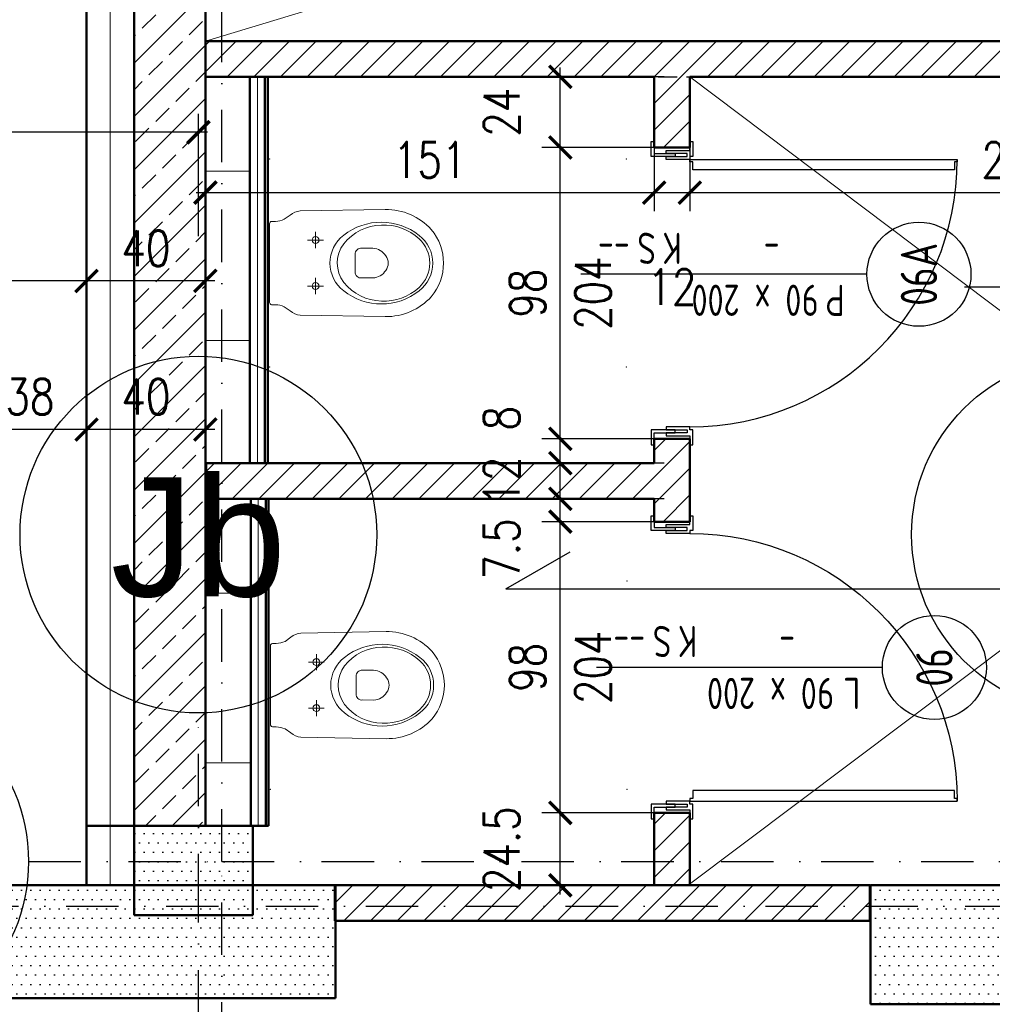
# Model space of a CAD drawing. Header units: millimetres. Extents: x 489 to 7736, y 461 to 5981.
# Tile 43 of 62: x 4515 to 4842, y 2600 to 2931. Entities that reach past the tile are written whole.
import ezdxf
from ezdxf.enums import TextEntityAlignment as Align

# ---------------------------------------------------------------- set-up
doc = ezdxf.new("R2010")
doc.units = ezdxf.units.MM
doc.linetypes.add('DOT___DASHED', pattern=[33.523888, 17.638888, -8.819444, 0.01, -7.055556])
doc.linetypes.add('HIDDEN', pattern=[9.525, 6.35, -3.175])
for name, color, linetype in [('BA_odn', 7, 'Continuous'), ('WK-Drzwi', 9, 'Continuous'), ('WK-EtykDrzwi', 11, 'Continuous'), ('WK-EtykPom', 161, 'Continuous'), ('WK-Siatka', 240, 'DOT___DASHED'), ('WK-Wymiary', 8, 'Continuous'), ('WK-Ściany', 7, 'Continuous')]:
    doc.layers.add(name, color=color, linetype=linetype)
for name, color, linetype, lineweight in [('WK-INSTALACJE WODKAN', 170, 'Continuous', 5), ('WK-izolacja termiczna II', 124, 'BATTING', 0), ('WK-widok', 8, 'Continuous', 0)]:
    doc.layers.add(name, color=color, linetype=linetype, lineweight=lineweight)
doc.layers.add('WK-Pomieszczenia', color=173, linetype='Continuous', plot=False)
doc.styles.add('Arial', font='micross.ttf', dxfattribs={"width": 0.9})
doc.styles.add('BIKWYM', font='bikromsw.shx', dxfattribs={"width": 0.8})
doc.styles.add('iso cp', font='isocpeur.ttf')
doc.styles.add('RomanS-Narrow', font='romans.shx', dxfattribs={"width": 0.8})
doc.linetypes.add('BATTING', pattern='A,0.00254,-2.54,[134,ltypeshp.shx,S=2.54,R=0,X=-2.54,Y=0],-5.08,[134,ltypeshp.shx,S=2.54,R=180,X=2.54,Y=0],-2.54', length=10.16254)
doc.dimstyles.new('AEC Dimension 1-50', dxfattribs={"dimtxt": 12, "dimasz": 0.075, "dimexe": 6.25, "dimexo": 0, "dimgap": 5, "dimtad": 1, "dimdec": 1, "dimrnd": 0.5, "dimzin": 9, "dimdsep": 46, "dimtxsty": 'RomanS-Narrow', "dimblk": 'ARCHTICK', "dimcen": 0.125, "dimdle": 3.125, "dimclrd": 8, "dimclre": 8, "dimclrt": 256, "dimadec": 1, "dimazin": 0, "dimtfac": 1, "dimtdec": 1, "dimtmove": 2, "dimatfit": 2, "dimfxl": 0, "dimtolj": 1, "dimtzin": 0, "dimarcsym": 0})
doc.dimstyles.new('BA_KR2_100', dxfattribs={"dimtxt": 25, "dimasz": 1.666667, "dimexe": 24, "dimexo": 0, "dimgap": 0, "dimtad": 0, "dimdec": 1, "dimrnd": 0.5, "dimzin": 9, "dimdsep": 46, "dimtxsty": 'BIKWYM', "dimblk": 'WYM-KR2', "dimcen": 0, "dimdle": 20, "dimclrd": 256, "dimclre": 256, "dimclrt": 7, "dimadec": 0, "dimazin": 0, "dimtfac": 0.033333, "dimtdec": 1, "dimtmove": 0, "dimatfit": 3, "dimldrblk": 'WYM-KR2', "dimfxl": 0, "dimtvp": 0.8, "dimtolj": 1, "dimarcsym": 0})
pattern_1 = [(0, (699.431, 930.084), (1.5875, 3.175), [0, -3.175])]

# ---------------------------------------------------------------- blocks, each defined once
blk = doc.blocks.new('WYM-KR2')
at = {"color": 0, "linetype": 'ByBlock'}
blk.add_line((0, 0), (-12.99, -7.5), dxfattribs=at)
blk.add_line((0, 0), (-12.99, 0))
blk = doc.blocks.new('*D910')
at = {"layer": 'BA_odn', "lineweight": -2}
blk.add_line((4680.49, 2739.56), (6371.34, 2739.56), dxfattribs=at)
at = {"layer": 'Defpoints', "color": 0}
for p in [(4678.82, 2739.56), (6373.01, 2739.56), (6373.01, 2739.56)]:
    blk.add_point(p, dxfattribs=at)
at = {"layer": 'BA_odn', "linetype": 'ByBlock', "lineweight": -2, "xscale": 1.666666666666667, "yscale": 1.666666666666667, "zscale": 1.666666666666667, "rotation": 180}
blk.add_blockref('WYM-KR2', (4678.82, 2739.56), dxfattribs=at)
at = {"layer": 'BA_odn', "linetype": 'ByBlock', "lineweight": -2, "xscale": 1.666666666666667, "yscale": 1.666666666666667, "zscale": 1.666666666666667}
blk.add_blockref('WYM-KR2', (6373.01, 2739.56), dxfattribs=at)
blk = doc.blocks.new('*D911')
at = {"layer": 'BA_odn', "lineweight": -2}
blk.add_line((4680.49, 2739.56), (6371.34, 2739.56), dxfattribs=at)
at = {"layer": 'Defpoints', "color": 0}
for p in [(4678.82, 2739.56), (6373.01, 2739.56), (6373.01, 2739.56)]:
    blk.add_point(p, dxfattribs=at)
at = {"layer": 'BA_odn', "linetype": 'ByBlock', "lineweight": -2, "xscale": 1.666666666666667, "yscale": 1.666666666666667, "zscale": 1.666666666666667, "rotation": 180}
blk.add_blockref('WYM-KR2', (4678.82, 2739.56), dxfattribs=at)
at = {"layer": 'BA_odn', "linetype": 'ByBlock', "lineweight": -2, "xscale": 1.666666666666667, "yscale": 1.666666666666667, "zscale": 1.666666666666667}
blk.add_blockref('WYM-KR2', (6373.01, 2739.56), dxfattribs=at)
blk = doc.blocks.new('_ArchTick')
at = {"color": 0, "linetype": 'ByBlock', "const_width": 15}
blk.add_lwpolyline([(-50, -50), (50, 50)], dxfattribs=at)
blk = doc.blocks.new('*D1010')
at = {"layer": 'Defpoints', "color": 0}
for p in [(4537.68, 2793.16), (4537.68, 2758.16), (4577.68, 2758.16)]:
    blk.add_point(p, dxfattribs=at)
at = {"layer": 'WK-Wymiary', "color": 8, "linetype": 'Continuous', "lineweight": -2, "ltscale": 1.3}
for p, q in [((4537.68, 2758.16), (4537.68, 2799.41)), ((4577.68, 2758.16), (4577.68, 2799.41)), ((4580.81, 2793.16), (4534.56, 2793.16))]:
    blk.add_line(p, q, dxfattribs=at)
at = {"layer": 'WK-Wymiary', "color": 8, "linetype": 'ByBlock', "lineweight": -2, "xscale": 0.075, "yscale": 0.075, "zscale": 0.075, "rotation": 180}
blk.add_blockref('_ArchTick', (4537.68, 2793.16), dxfattribs=at)
at = {"layer": 'WK-Wymiary', "color": 8, "linetype": 'ByBlock', "lineweight": -2, "xscale": 0.075, "yscale": 0.075, "zscale": 0.075}
blk.add_blockref('_ArchTick', (4577.68, 2793.16), dxfattribs=at)
at = {"layer": 'WK-Wymiary', "lineweight": -3, "insert": (4557.68, 2804.16), "char_height": 12, "attachment_point": 5, "style": 'RomanS-Narrow'}
blk.add_mtext('\\A1;\\A1;40', dxfattribs=at)
blk = doc.blocks.new('*D1011')
at = {"layer": 'Defpoints', "color": 0}
for p in [(4499.62, 2793.16), (4499.62, 2758.16), (4537.68, 2758.16)]:
    blk.add_point(p, dxfattribs=at)
at = {"layer": 'WK-Wymiary', "color": 8, "linetype": 'Continuous', "lineweight": -2, "ltscale": 1.3}
for p, q in [((4499.62, 2758.16), (4499.62, 2799.41)), ((4537.68, 2758.16), (4537.68, 2799.41)), ((4540.81, 2793.16), (4496.49, 2793.16))]:
    blk.add_line(p, q, dxfattribs=at)
at = {"layer": 'WK-Wymiary', "color": 8, "linetype": 'ByBlock', "lineweight": -2, "xscale": 0.075, "yscale": 0.075, "zscale": 0.075, "rotation": 180}
blk.add_blockref('_ArchTick', (4499.62, 2793.16), dxfattribs=at)
at = {"layer": 'WK-Wymiary', "color": 8, "linetype": 'ByBlock', "lineweight": -2, "xscale": 0.075, "yscale": 0.075, "zscale": 0.075}
blk.add_blockref('_ArchTick', (4537.68, 2793.16), dxfattribs=at)
at = {"layer": 'WK-Wymiary', "lineweight": -3, "insert": (4518.65, 2804.16), "char_height": 12, "attachment_point": 5, "style": 'RomanS-Narrow'}
blk.add_mtext('\\A1;\\A1;38', dxfattribs=at)
blk = doc.blocks.new('*D1031')
at = {"layer": 'Defpoints', "color": 0}
for p in [(4537.68, 2843.16), (4537.68, 2808.16), (4577.68, 2808.16)]:
    blk.add_point(p, dxfattribs=at)
at = {"layer": 'WK-Wymiary', "color": 8, "linetype": 'Continuous', "lineweight": -2, "ltscale": 1.3}
for p, q in [((4537.68, 2808.16), (4537.68, 2849.41)), ((4577.68, 2808.16), (4577.68, 2849.41)), ((4580.81, 2843.16), (4534.56, 2843.16))]:
    blk.add_line(p, q, dxfattribs=at)
at = {"layer": 'WK-Wymiary', "color": 8, "linetype": 'ByBlock', "lineweight": -2, "xscale": 0.075, "yscale": 0.075, "zscale": 0.075, "rotation": 180}
blk.add_blockref('_ArchTick', (4537.68, 2843.16), dxfattribs=at)
at = {"layer": 'WK-Wymiary', "color": 8, "linetype": 'ByBlock', "lineweight": -2, "xscale": 0.075, "yscale": 0.075, "zscale": 0.075}
blk.add_blockref('_ArchTick', (4577.68, 2843.16), dxfattribs=at)
at = {"layer": 'WK-Wymiary', "lineweight": -3, "insert": (4557.68, 2854.16), "char_height": 12, "attachment_point": 5, "style": 'RomanS-Narrow'}
blk.add_mtext('\\A1;\\A1;40', dxfattribs=at)
blk = doc.blocks.new('*D1032')
at = {"layer": 'Defpoints', "color": 0}
for p in [(3970.72, 2843.16), (3970.72, 2808.16), (4537.68, 2808.16)]:
    blk.add_point(p, dxfattribs=at)
at = {"layer": 'WK-Wymiary', "color": 8, "linetype": 'Continuous', "lineweight": -2, "ltscale": 1.3}
for p, q in [((3970.72, 2808.16), (3970.72, 2849.41)), ((4537.68, 2808.16), (4537.68, 2849.41)), ((4540.81, 2843.16), (3967.59, 2843.16))]:
    blk.add_line(p, q, dxfattribs=at)
at = {"layer": 'WK-Wymiary', "color": 8, "linetype": 'ByBlock', "lineweight": -2, "xscale": 0.075, "yscale": 0.075, "zscale": 0.075, "rotation": 180}
blk.add_blockref('_ArchTick', (3970.72, 2843.16), dxfattribs=at)
at = {"layer": 'WK-Wymiary', "color": 8, "linetype": 'ByBlock', "lineweight": -2, "xscale": 0.075, "yscale": 0.075, "zscale": 0.075}
blk.add_blockref('_ArchTick', (4537.68, 2843.16), dxfattribs=at)
at = {"layer": 'WK-Wymiary', "lineweight": -3, "insert": (4254.2, 2854.16), "char_height": 12, "attachment_point": 5, "style": 'RomanS-Narrow'}
blk.add_mtext('\\A1;\\A1;567', dxfattribs=at)
blk = doc.blocks.new('*D1044')
at = {"layer": 'Defpoints', "color": 0}
for p in [(4270.87, 2893.16), (4270.87, 2858.16), (4575.32, 2858.16)]:
    blk.add_point(p, dxfattribs=at)
at = {"layer": 'WK-Wymiary', "color": 8, "linetype": 'Continuous', "lineweight": -2, "ltscale": 1.3}
for p, q in [((4270.87, 2858.16), (4270.87, 2899.41)), ((4575.32, 2858.16), (4575.32, 2899.41)), ((4578.44, 2893.16), (4267.75, 2893.16))]:
    blk.add_line(p, q, dxfattribs=at)
at = {"layer": 'WK-Wymiary', "color": 8, "linetype": 'ByBlock', "lineweight": -2, "xscale": 0.075, "yscale": 0.075, "zscale": 0.075, "rotation": 180}
blk.add_blockref('_ArchTick', (4270.87, 2893.16), dxfattribs=at)
at = {"layer": 'WK-Wymiary', "color": 8, "linetype": 'ByBlock', "lineweight": -2, "xscale": 0.075, "yscale": 0.075, "zscale": 0.075}
blk.add_blockref('_ArchTick', (4575.32, 2893.16), dxfattribs=at)
at = {"layer": 'WK-Wymiary', "lineweight": -3, "insert": (4423.1, 2904.16), "char_height": 12, "attachment_point": 5, "style": 'RomanS-Narrow'}
blk.add_mtext('\\A1;\\A1;304.5', dxfattribs=at)
blk = doc.blocks.new('BubbleDef')
at = {"color": 0, "linetype": 'Continuous'}
blk.add_circle((0, 0), 1.5, dxfattribs=at)
at = {"color": 0, "linetype": 'Continuous', "style": 'Arial'}
blk.add_attdef('LABEL', text='', height=1, dxfattribs=at).set_placement((0, 0), align=Align.MIDDLE)
blk = doc.blocks.new('J20A')
at = {"color": 8}
for p, q in [((-7.74, -12.8), (-7.74, -18.11)), ((7.74, -12.8), (7.74, -18.11)), ((-10.47, -15.46), (-5.02, -15.46)), ((10.47, -15.46), (5.02, -15.46))]:
    blk.add_line(p, q, dxfattribs=at)
for points in [[(0, 0), (-13.22, 0, 0.361499), (-14.04, -0.68), (-14.04, -1.97, -0.113832), (-14.72, -4.92), (-16.09, -6.9, 0.160391), (-17.54, -10.27, -9.743295)], [(0, 0), (13.22, 0, -0.361499), (14.04, -0.68), (14.04, -1.97, 0.113832), (14.72, -4.92), (16.09, -6.9, -0.160391), (17.54, -10.27, 9.743295)], [(-17.54, -10.27), (-18.01, -38.9, 0.215306), (-11.31, -54.4, 0.363764), (11.31, -54.4, 0.215307), (18.01, -38.9), (17.54, -10.27)]]:
    blk.add_lwpolyline(points, format="xyb")
for points in [[(-9.35, -24.93, -0.495421), (9.35, -24.93, -0.34834), (9.32, -50.32, -0.494226), (-9.35, -50.28, -0.347612)], [(-12.76, -37.61, -0.225934), (-6.49, -24.94, -0.33442), (6.49, -24.93, -0.225682), (12.76, -37.61, -0.205421), (8.17, -50.28, -0.442489), (-8.17, -50.28, -0.205423)], [(-2.92, -28.82), (2.93, -28.82, -0.480655), (5, -30.99), (5, -34.72, -0.244457), (2.45, -39.1, -0.328114), (-2.46, -39.1, -0.243111), (-5, -34.75), (-4.99, -30.99, -0.480295), (-2.92, -28.82)]]:
    blk.add_lwpolyline(points, format="xyb", close=True)
for centre in [(-7.74, -15.46), (7.74, -15.46)]:
    blk.add_circle(centre, 1.15, dxfattribs=at)
for p in [(-35, 0), (35, 0), (-35, -120), (35, -120)]:
    blk.add_point(p)
blk = doc.blocks.new('J10b')
blk.add_lwpolyline([(-28.5, 0), (-28.5, -15), (28.5, -15), (28.5, 0)], close=True)
blk = doc.blocks.new('L1')
blk.add_lwpolyline([(93, 0), (93, -1), (92, -1), (92, -4), (1, -4), (1, -1), (0, -1), (0, 0)], close=True)
blk = doc.blocks.new('RL1')
at = {"flags": 128}
blk.add_lwpolyline([(2, -8), (1, -8), (1, 0), (-2, 0), (-2, 1), (3, 1), (3, 0), (4, 0), (4, -8), (3, -8), (3, -0.9), (2, -0.9)], close=True, dxfattribs=at)
blk = doc.blocks.new('RL2')
at = {"flags": 128}
blk.add_lwpolyline([(3, 7.1), (3, -1), (-2, -1), (-2, 0), (2, 0), (2, 7.1)], close=True, dxfattribs=at)
blk = doc.blocks.new('WK_Pow_tag_01_50')
at = {"color": 0, "linetype": 'ByBlock'}
blk.add_line((-2.789, 0), (2.789, 0), dxfattribs=at)
at = {"color": 0, "linetype": 'ByBlock', "style": 'Arial'}
for tag, height, p in [('POWIERZCHNIE:NUMERAUTO', 0.625, (0.071, 0.482)), ('POWIERZCHNIE:NAZWA', 0.45, (0, -0.455)), ('POWIERZCHNIE_WYKOŃCZENIE:POSADZKA', 0.45, (0, -1.091)), ('POWIERZCHNIE_STYL:POWOBLICZ', 0.45, (0, -1.728))]:
    blk.add_attdef(tag, text='', height=height, dxfattribs=at).set_placement(p, align=Align.MIDDLE)
blk = doc.blocks.new('WK_Door_Tag_02_50L')
at = {"color": 0, "linetype": 'ByBlock', "lineweight": -2}
blk.add_line((0, 0), (0, 2.75), dxfattribs=at)
blk.add_circle((0, -0.5), 0.5, dxfattribs=at)
at = {"color": 0, "linetype": 'ByBlock', "lineweight": -2, "style": 'RomanS-Narrow', "width": 0.75}
for tag, p in [('DRZWI_OBIEKTY:WYPOSAZENIESAMOZAMYKACZ', (0.1, 2.0307)), ('DRZWI_OBIEKTY:WYPOSAZENIEKRATKAWENT', (0.1, 1.7807)), ('DRZWI_OBIEKTY:KONTROLADOSTĘPU', (0.1, 2.2804)), ('DRZWI_STYL:KLASAPPOŻ', (0.1, 0.8394))]:
    blk.add_attdef(tag, text='', height=0.3, rotation=90, dxfattribs=at).set_placement(p, align=Align.TOP_LEFT)
for tag, p in [('DRZWI_STYL:KIERUNEKOTWIERANIAZNAK', (-0.1, 0.2144)), ('DRZWI_STYL:ROZMIAR', (-0.1, 0.4644))]:
    blk.add_attdef(tag, p, '', height=0.3, rotation=90, dxfattribs=at)
at = {"color": 0, "linetype": 'ByBlock', "lineweight": -2, "style": 'RomanS-Narrow', "width": 0.75, "flags": 4}
blk.add_attdef('DRZWI_OBIEKTY:SYMBOL', text='', height=0.35, rotation=360, dxfattribs=at).set_placement((0, -0.5), align=Align.MIDDLE_CENTER)
blk = doc.blocks.new('*D1247')
at = {"layer": 'Defpoints', "color": 0}
for p in [(4577.68, 2907.86), (4728.68, 2907.86), (4728.68, 2872.86)]:
    blk.add_point(p, dxfattribs=at)
at = {"layer": 'WK-Wymiary', "color": 8, "linetype": 'Continuous', "lineweight": -2, "ltscale": 1.3}
for p, q in [((4577.68, 2907.86), (4577.68, 2866.61)), ((4728.68, 2907.86), (4728.68, 2866.61)), ((4574.56, 2872.86), (4731.81, 2872.86))]:
    blk.add_line(p, q, dxfattribs=at)
at = {"layer": 'WK-Wymiary', "color": 8, "linetype": 'ByBlock', "lineweight": -2, "xscale": 0.075, "yscale": 0.075, "zscale": 0.075, "rotation": 180}
blk.add_blockref('_ArchTick', (4577.68, 2872.86), dxfattribs=at)
at = {"layer": 'WK-Wymiary', "color": 8, "linetype": 'ByBlock', "lineweight": -2, "xscale": 0.075, "yscale": 0.075, "zscale": 0.075}
blk.add_blockref('_ArchTick', (4728.68, 2872.86), dxfattribs=at)
at = {"layer": 'WK-Wymiary', "lineweight": -3, "insert": (4653.18, 2883.86), "char_height": 12, "attachment_point": 5, "style": 'RomanS-Narrow'}
blk.add_mtext('\\A1;\\A1;151', dxfattribs=at)
blk = doc.blocks.new('*D1248')
at = {"layer": 'Defpoints', "color": 0}
for p in [(4728.68, 2907.86), (4740.68, 2907.86), (4740.68, 2872.86)]:
    blk.add_point(p, dxfattribs=at)
at = {"layer": 'WK-Wymiary', "color": 8, "linetype": 'Continuous', "lineweight": -2, "ltscale": 1.3}
for p, q in [((4728.68, 2907.86), (4728.68, 2866.61)), ((4740.68, 2907.86), (4740.68, 2866.61)), ((4725.56, 2872.86), (4743.81, 2872.86))]:
    blk.add_line(p, q, dxfattribs=at)
at = {"layer": 'WK-Wymiary', "color": 8, "linetype": 'ByBlock', "lineweight": -2, "xscale": 0.075, "yscale": 0.075, "zscale": 0.075, "rotation": 180}
blk.add_blockref('_ArchTick', (4728.68, 2872.86), dxfattribs=at)
at = {"layer": 'WK-Wymiary', "color": 8, "linetype": 'ByBlock', "lineweight": -2, "xscale": 0.075, "yscale": 0.075, "zscale": 0.075}
blk.add_blockref('_ArchTick', (4740.68, 2872.86), dxfattribs=at)
at = {"layer": 'WK-Wymiary', "lineweight": -3, "insert": (4734.68, 2841.11), "char_height": 12, "attachment_point": 5, "style": 'RomanS-Narrow'}
blk.add_mtext('\\A1;\\A1;12', dxfattribs=at)
blk = doc.blocks.new('*D1249')
at = {"layer": 'Defpoints', "color": 0}
for p in [(4740.68, 2907.86), (4973.99, 2907.86), (4973.99, 2872.86)]:
    blk.add_point(p, dxfattribs=at)
at = {"layer": 'WK-Wymiary', "color": 8, "linetype": 'Continuous', "lineweight": -2, "ltscale": 1.3}
for p, q in [((4740.68, 2907.86), (4740.68, 2866.61)), ((4973.99, 2907.86), (4973.99, 2866.61)), ((4737.56, 2872.86), (4977.12, 2872.86))]:
    blk.add_line(p, q, dxfattribs=at)
at = {"layer": 'WK-Wymiary', "color": 8, "linetype": 'ByBlock', "lineweight": -2, "xscale": 0.075, "yscale": 0.075, "zscale": 0.075, "rotation": 180}
blk.add_blockref('_ArchTick', (4740.68, 2872.86), dxfattribs=at)
at = {"layer": 'WK-Wymiary', "color": 8, "linetype": 'ByBlock', "lineweight": -2, "xscale": 0.075, "yscale": 0.075, "zscale": 0.075}
blk.add_blockref('_ArchTick', (4973.99, 2872.86), dxfattribs=at)
at = {"layer": 'WK-Wymiary', "lineweight": -3, "insert": (4857.34, 2883.86), "char_height": 12, "attachment_point": 5, "style": 'RomanS-Narrow'}
blk.add_mtext('\\A1;\\A1;233.5', dxfattribs=at)
blk = doc.blocks.new('*D1252')
at = {"layer": 'Defpoints', "color": 0}
for p in [(4697.11, 2664.16), (4732.11, 2664.16), (4732.11, 2639.81)]:
    blk.add_point(p, dxfattribs=at)
at = {"layer": 'WK-Wymiary', "color": 8, "linetype": 'Continuous', "lineweight": -2, "ltscale": 1.3}
for p, q in [((4697.11, 2636.69), (4697.11, 2667.28)), ((4732.11, 2664.16), (4690.86, 2664.16)), ((4732.11, 2639.81), (4690.86, 2639.81))]:
    blk.add_line(p, q, dxfattribs=at)
at = {"layer": 'WK-Wymiary', "color": 8, "linetype": 'ByBlock', "lineweight": -2, "xscale": 0.075, "yscale": 0.075, "zscale": 0.075}
for p, rotation in [((4697.11, 2664.16), 90), ((4697.11, 2639.81), 270)]:
    blk.add_blockref('_ArchTick', p, dxfattribs=dict(at, rotation=rotation))
at = {"layer": 'WK-Wymiary', "lineweight": -3, "insert": (4677.36, 2651.98), "char_height": 12, "attachment_point": 5, "rotation": 90, "style": 'RomanS-Narrow'}
blk.add_mtext('\\A1;\\A1;24.5', dxfattribs=at)
blk = doc.blocks.new('*D1253')
at = {"layer": 'Defpoints', "color": 0}
for p in [(4697.11, 2762.16), (4732.11, 2762.16), (4732.11, 2664.16)]:
    blk.add_point(p, dxfattribs=at)
at = {"layer": 'WK-Wymiary', "color": 8, "linetype": 'Continuous', "lineweight": -2, "ltscale": 1.3}
for p, q in [((4697.11, 2661.03), (4697.11, 2765.28)), ((4732.11, 2762.16), (4690.86, 2762.16)), ((4732.11, 2664.16), (4690.86, 2664.16))]:
    blk.add_line(p, q, dxfattribs=at)
at = {"layer": 'WK-Wymiary', "color": 8, "linetype": 'ByBlock', "lineweight": -2, "xscale": 0.075, "yscale": 0.075, "zscale": 0.075}
for p, rotation in [((4697.11, 2762.16), 90), ((4697.11, 2664.16), 270)]:
    blk.add_blockref('_ArchTick', p, dxfattribs=dict(at, rotation=rotation))
at = {"layer": 'WK-Wymiary', "lineweight": -3, "insert": (4686.11, 2713.16), "char_height": 12, "attachment_point": 5, "rotation": 90, "style": 'RomanS-Narrow'}
blk.add_mtext('\\A1;\\A1;98', dxfattribs=at)
blk = doc.blocks.new('*D1254')
at = {"layer": 'Defpoints', "color": 0}
for p in [(4697.11, 2769.81), (4732.11, 2769.81), (4732.11, 2762.16)]:
    blk.add_point(p, dxfattribs=at)
at = {"layer": 'WK-Wymiary', "color": 8, "linetype": 'Continuous', "lineweight": -2, "ltscale": 1.3}
for p, q in [((4697.11, 2759.03), (4697.11, 2772.94)), ((4732.11, 2769.81), (4690.86, 2769.81)), ((4697.11, 2769.81), (4697.11, 2769.89)), ((4732.11, 2762.16), (4690.86, 2762.16)), ((4697.11, 2762.16), (4697.11, 2762.08))]:
    blk.add_line(p, q, dxfattribs=at)
at = {"layer": 'WK-Wymiary', "color": 8, "linetype": 'ByBlock', "lineweight": -2, "xscale": 0.075, "yscale": 0.075, "zscale": 0.075}
for p, rotation in [((4697.11, 2769.81), 270), ((4697.11, 2762.16), 90)]:
    blk.add_blockref('_ArchTick', p, dxfattribs=dict(at, rotation=rotation))
at = {"layer": 'WK-Wymiary', "lineweight": -3, "insert": (4677.36, 2752.97), "char_height": 12, "attachment_point": 5, "rotation": 90, "style": 'RomanS-Narrow'}
blk.add_mtext('\\A1;\\A1;7.5', dxfattribs=at)
blk = doc.blocks.new('*D1255')
at = {"layer": 'Defpoints', "color": 0}
for p in [(4697.11, 2781.81), (4732.11, 2781.81), (4732.11, 2769.81)]:
    blk.add_point(p, dxfattribs=at)
at = {"layer": 'WK-Wymiary', "color": 8, "linetype": 'Continuous', "lineweight": -2, "ltscale": 1.3}
for p, q in [((4697.11, 2766.69), (4697.11, 2784.94)), ((4732.11, 2781.81), (4690.86, 2781.81)), ((4732.11, 2769.81), (4690.86, 2769.81))]:
    blk.add_line(p, q, dxfattribs=at)
at = {"layer": 'WK-Wymiary', "color": 8, "linetype": 'ByBlock', "lineweight": -2, "xscale": 0.075, "yscale": 0.075, "zscale": 0.075}
for p, rotation in [((4697.11, 2781.81), 90), ((4697.11, 2769.81), 270)]:
    blk.add_blockref('_ArchTick', p, dxfattribs=dict(at, rotation=rotation))
at = {"layer": 'WK-Wymiary', "lineweight": -3, "insert": (4677.36, 2775.81), "char_height": 12, "attachment_point": 5, "rotation": 90, "style": 'RomanS-Narrow'}
blk.add_mtext('\\A1;\\A1;12', dxfattribs=at)
blk = doc.blocks.new('*D1256')
at = {"layer": 'Defpoints', "color": 0}
for p in [(4697.11, 2790.05), (4732.11, 2790.05), (4732.11, 2781.81)]:
    blk.add_point(p, dxfattribs=at)
at = {"layer": 'WK-Wymiary', "color": 8, "linetype": 'Continuous', "lineweight": -2, "ltscale": 1.3}
for p, q in [((4697.11, 2778.69), (4697.11, 2793.17)), ((4732.11, 2790.05), (4690.86, 2790.05)), ((4697.11, 2790.05), (4697.11, 2790.12)), ((4732.11, 2781.81), (4690.86, 2781.81)), ((4697.11, 2781.81), (4697.11, 2781.74))]:
    blk.add_line(p, q, dxfattribs=at)
at = {"layer": 'WK-Wymiary', "color": 8, "linetype": 'ByBlock', "lineweight": -2, "xscale": 0.075, "yscale": 0.075, "zscale": 0.075}
for p, rotation in [((4697.11, 2790.05), 270), ((4697.11, 2781.81), 90)]:
    blk.add_blockref('_ArchTick', p, dxfattribs=dict(at, rotation=rotation))
at = {"layer": 'WK-Wymiary', "lineweight": -3, "insert": (4677.36, 2797), "char_height": 12, "attachment_point": 5, "rotation": 90, "style": 'RomanS-Narrow'}
blk.add_mtext('\\A1;\\A1;8', dxfattribs=at)
blk = doc.blocks.new('*D1257')
at = {"layer": 'Defpoints', "color": 0}
for p in [(4697.11, 2888.05), (4732.11, 2888.05), (4732.11, 2790.05)]:
    blk.add_point(p, dxfattribs=at)
at = {"layer": 'WK-Wymiary', "color": 8, "linetype": 'Continuous', "lineweight": -2, "ltscale": 1.3}
for p, q in [((4697.11, 2786.92), (4697.11, 2891.17)), ((4732.11, 2888.05), (4690.86, 2888.05)), ((4732.11, 2790.05), (4690.86, 2790.05))]:
    blk.add_line(p, q, dxfattribs=at)
at = {"layer": 'WK-Wymiary', "color": 8, "linetype": 'ByBlock', "lineweight": -2, "xscale": 0.075, "yscale": 0.075, "zscale": 0.075}
for p, rotation in [((4697.11, 2888.05), 90), ((4697.11, 2790.05), 270)]:
    blk.add_blockref('_ArchTick', p, dxfattribs=dict(at, rotation=rotation))
at = {"layer": 'WK-Wymiary', "lineweight": -3, "insert": (4686.11, 2839.05), "char_height": 12, "attachment_point": 5, "rotation": 90, "style": 'RomanS-Narrow'}
blk.add_mtext('\\A1;\\A1;98', dxfattribs=at)
blk = doc.blocks.new('*D1258')
at = {"layer": 'Defpoints', "color": 0}
for p in [(4697.11, 2911.81), (4732.11, 2911.81), (4732.11, 2888.05)]:
    blk.add_point(p, dxfattribs=at)
at = {"layer": 'WK-Wymiary', "color": 8, "linetype": 'Continuous', "lineweight": -2, "ltscale": 1.3}
for p, q in [((4697.11, 2884.92), (4697.11, 2914.94)), ((4732.11, 2911.81), (4690.86, 2911.81)), ((4732.11, 2888.05), (4690.86, 2888.05))]:
    blk.add_line(p, q, dxfattribs=at)
at = {"layer": 'WK-Wymiary', "color": 8, "linetype": 'ByBlock', "lineweight": -2, "xscale": 0.075, "yscale": 0.075, "zscale": 0.075}
for p, rotation in [((4697.11, 2911.81), 90), ((4697.11, 2888.05), 270)]:
    blk.add_blockref('_ArchTick', p, dxfattribs=dict(at, rotation=rotation))
at = {"layer": 'WK-Wymiary', "lineweight": -3, "insert": (4677.36, 2899.93), "char_height": 12, "attachment_point": 5, "rotation": 90, "style": 'RomanS-Narrow'}
blk.add_mtext('\\A1;\\A1;24', dxfattribs=at)

msp = doc.modelspace()

# ---------------------------------------------------------------- hatches: boundary and pattern name
at = {"layer": 'WK-Ściany', "linetype": 'Continuous', "lineweight": 0}
h = msp.add_hatch(dxfattribs=at)
h.set_pattern_fill('ANSI33', color=5, scale=2, style=0)
h.set_pattern_definition([(45, (699.431, 930.084), (-8.980256, 8.980256), []), (45, (708.411, 930.084), (-8.980256, 8.980256), [6.35, -3.175])])
h.paths.add_polyline_path([(4553.68, 2659.85), (4577.68, 2659.85), (4577.68, 3216.31), (4553.68, 3216.31)], flags=0)
h = msp.add_hatch(dxfattribs=at)
h.set_pattern_fill('ANSI31', color=1, scale=2, style=0)
h.set_pattern_definition([(45, (699.431, 930.084), (-4.490128, 4.490128), [])])
h.paths.add_polyline_path([(5071.99, 2923.81), (5071.99, 2911.81), (5101.68, 2911.81), (5101.68, 2923.81)], flags=0)
h.paths.add_polyline_path([(4973.99, 2911.81), (4973.99, 2923.81), (4728.68, 2923.81), (4732.68, 2914.81), (4740.68, 2911.81)], flags=0)
h.paths.add_polyline_path([(4728.68, 2911.81), (4732.68, 2914.81), (4728.68, 2923.81), (4577.68, 2923.81), (4577.68, 2911.81)], flags=0)
h = msp.add_hatch(dxfattribs=at)
h.set_pattern_fill('ANSI31', color=1, scale=2, style=0)
h.set_pattern_definition([(45, (699.431, 930.084), (-4.490128, 4.490128), [])])
h.paths.add_polyline_path([(4728.68, 2639.81), (4740.68, 2639.81), (4740.68, 2664.16), (4728.68, 2664.16)], flags=0)
h.paths.add_polyline_path([(4728.68, 2762.16), (4740.68, 2762.16), (4740.68, 2775.81), (4731.68, 2775.81), (4728.68, 2769.81)], flags=0)
h.paths.add_polyline_path([(4728.68, 2781.81), (4731.68, 2775.81), (4740.68, 2775.81), (4740.68, 2790.05), (4728.68, 2790.05)], flags=0)
h.paths.add_polyline_path([(4728.68, 2888.05), (4740.68, 2888.05), (4740.68, 2911.81), (4732.68, 2914.81), (4728.68, 2911.81)], flags=0)
h = msp.add_hatch(dxfattribs=at)
h.set_pattern_fill('ANSI31', color=1, scale=2, style=0)
h.set_pattern_definition([(45, (699.431, 930.084), (-4.490128, 4.490128), [])])
h.paths.add_polyline_path([(4577.97, 2781.81), (4577.97, 2769.81), (4728.68, 2769.81), (4731.68, 2775.81), (4728.68, 2781.81)], flags=0)
at = {"layer": 'WK-Ściany', "linetype": 'Continuous', "lineweight": -3}
h = msp.add_hatch(dxfattribs=at)
h.set_pattern_fill('DOTS', color=253, scale=2, style=0)
h.set_pattern_definition(pattern_1)
h.paths.add_polyline_path([(4553.68, 2659.81), (4553.68, 2629.81), (4592.97, 2629.81), (4592.97, 2659.81)], flags=0)
h.paths.add_polyline_path([(4592.97, 2629.81), (4593.68, 2629.81), (4593.68, 2659.81), (4592.97, 2659.81)], flags=0)
h = msp.add_hatch(dxfattribs=at)
h.set_pattern_fill('DOTS', color=253, scale=2, style=0)
h.set_pattern_definition(pattern_1)
h.paths.add_polyline_path([(4499.62, 2639.81), (4499.62, 2601.81), (4621.44, 2601.81), (4621.44, 2639.81)], flags=0)
at = {"layer": 'WK-Ściany', "linetype": 'Continuous', "lineweight": 0}
h = msp.add_hatch(dxfattribs=at)
h.set_pattern_fill('ANSI31', color=1, scale=2, style=0)
h.set_pattern_definition([(45, (699.431, 930.084), (-4.490128, 4.490128), [])])
h.paths.add_polyline_path([(4621.29, 2639.81), (4621.29, 2627.81), (4801.29, 2627.81), (4801.29, 2639.81)], flags=0)
at = {"layer": 'WK-Ściany', "linetype": 'Continuous', "lineweight": -3}
h = msp.add_hatch(dxfattribs=at)
h.set_pattern_fill('DOTS', color=253, scale=2, style=0)
h.set_pattern_definition(pattern_1)
h.paths.add_polyline_path([(4801.44, 2639.81), (4801.44, 2599.81), (4923.26, 2599.81), (4923.26, 2639.81)], flags=0)

# ---------------------------------------------------------------- linework, layer by layer
at = {"layer": 'WK-Drzwi', "color": 8, "linetype": 'Continuous', "lineweight": -3}
msp.add_arc((4740.68, 2884.05), 90, 270, 0, dxfattribs=at)
at = {"layer": 'WK-Drzwi', "color": 8, "linetype": 'Continuous', "lineweight": -3, "extrusion": (0, 0, -1)}
msp.add_arc((-4740.68, 2668.16), 90, 90, 180, dxfattribs=at)
at = {"layer": 'WK-izolacja termiczna II', "linetype": 'BATTING', "ltscale": 0.7}
msp.add_lwpolyline([(4545.68, 2639.81), (4545.68, 2661.81)], dxfattribs=at)
at = {"layer": 'WK-Pomieszczenia', "color": 173, "linetype": 'HIDDEN', "lineweight": -3}
for p, q in [((4577.68, 2923.81), (4577.68, 3218.31)), ((4973.99, 2923.81), (4577.68, 2923.81)), ((4577.68, 2659.81), (4577.68, 2911.81)), ((4577.68, 2911.81), (4973.99, 2911.81)), ((4740.68, 2664.16), (4728.68, 2664.16)), ((4728.68, 2664.16), (4728.68, 2639.81)), ((4740.68, 2639.81), (4740.68, 2664.16)), ((4593.68, 2659.81), (4577.68, 2659.81)), ((4593.68, 2639.81), (4593.68, 2659.81)), ((4728.68, 2639.81), (4593.68, 2639.81)), ((4858.68, 2639.81), (4740.68, 2639.81))]:
    msp.add_line(p, q, dxfattribs=at)
at = {"layer": 'WK-Siatka', "color": 240, "linetype": 'DOT___DASHED', "lineweight": -3}
for p, q in [((4583.18, 2647.81), (4583.18, 4267.81)), ((4575.32, 2632.81), (4575.32, 2697.81)), ((4518.18, 2647.81), (4583.18, 2647.81)), ((4583.18, 2647.81), (5718.18, 2647.81)), ((4583.18, 2582.81), (4583.18, 2647.81)), ((1875.32, 2632.81), (5768.18, 2632.81)), ((4575.32, 946.58), (4575.32, 2632.81))]:
    msp.add_line(p, q, dxfattribs=at)
at = {"layer": 'WK-widok', "ltscale": 1.3}
for p, q in [((5101.68, 2911.81), (4740.18, 2639.81)), ((5101.68, 2639.82), (4740.68, 2911.81)), ((4553.68, 2659.81), (4553.68, 2639.81))]:
    msp.add_line(p, q, dxfattribs=at)
msp.add_lwpolyline([(5101.68, 3082.31), (4577.68, 2923.81)], dxfattribs=at)
at = {"layer": 'WK-Ściany', "color": 7, "linetype": 'Continuous', "lineweight": 50}
for p, q in [((4537.68, 3216.31), (4537.68, 2659.85)), ((4553.68, 2659.85), (4553.68, 3216.31)), ((4553.68, 3216.31), (4553.68, 2659.85)), ((4577.68, 2659.85), (4577.68, 3216.31)), ((4577.68, 2923.81), (4973.99, 2923.81)), ((4577.68, 2923.81), (4577.68, 2911.81)), ((4577.68, 2911.81), (4728.68, 2911.81)), ((4592.68, 2911.8), (4598.68, 2911.8)), ((4592.68, 2911.8), (4592.68, 2781.82)), ((4597.68, 2911.8), (4597.68, 2781.82)), ((4598.68, 2781.82), (4598.68, 2911.8)), ((4728.68, 2911.81), (4728.68, 2888.05)), ((4740.68, 2911.81), (4973.99, 2911.81)), ((4740.68, 2888.05), (4740.68, 2911.81)), ((4728.68, 2888.05), (4740.68, 2888.05)), ((4740.68, 2790.05), (4728.68, 2790.05)), ((4728.68, 2790.05), (4728.68, 2781.81)), ((4740.68, 2762.16), (4740.68, 2790.05)), ((4577.97, 2781.81), (4577.97, 2769.81)), ((4728.68, 2781.81), (4577.97, 2781.81)), ((4592.68, 2781.82), (4598.68, 2781.82)), ((4577.97, 2769.81), (4728.68, 2769.81)), ((4592.97, 2769.8), (4598.97, 2769.8)), ((4592.97, 2769.8), (4592.97, 2659.81)), ((4597.97, 2769.8), (4597.97, 2659.81)), ((4598.97, 2659.81), (4598.97, 2769.8)), ((4728.68, 2769.81), (4728.68, 2762.16)), ((4728.68, 2762.16), (4740.68, 2762.16)), ((4740.68, 2664.16), (4728.68, 2664.16)), ((4728.68, 2664.16), (4728.68, 2639.81)), ((4740.68, 2639.81), (4740.68, 2664.16)), ((4537.68, 2659.85), (4577.68, 2659.85)), ((4553.68, 2659.81), (4593.68, 2659.81)), ((4553.68, 2659.81), (4553.68, 2629.81)), ((4592.97, 2659.81), (4598.97, 2659.81)), ((4593.68, 2629.81), (4593.68, 2659.81)), ((4621.44, 2639.81), (4499.62, 2639.81)), ((4621.29, 2639.81), (4621.29, 2627.81)), ((4801.29, 2639.81), (4621.29, 2639.81)), ((4621.44, 2601.81), (4621.44, 2639.81)), ((4728.68, 2639.81), (4740.68, 2639.81)), ((4801.29, 2627.81), (4801.29, 2639.81)), ((4801.44, 2639.81), (4801.44, 2599.81)), ((4923.26, 2639.81), (4801.44, 2639.81)), ((4553.68, 2629.81), (4593.68, 2629.81)), ((4621.29, 2627.81), (4801.29, 2627.81)), ((4499.62, 2601.81), (4621.44, 2601.81)), ((4801.44, 2599.81), (4923.26, 2599.81))]:
    msp.add_line(p, q, dxfattribs=at)
at = {"layer": 'WK-Ściany', "color": 124, "linetype": 'BATTING', "lineweight": 0, "ltscale": 0.7}
msp.add_line((4545.68, 2659.85), (4545.68, 3216.31), dxfattribs=at)
at = {"layer": 'WK-Ściany', "color": 124, "linetype": 'BATTING', "lineweight": 0, "ltscale": 0.2}
for p, q in [((4595.18, 2781.82), (4595.18, 2911.8)), ((4595.47, 2659.81), (4595.47, 2769.8))]:
    msp.add_line(p, q, dxfattribs=at)
at = {"layer": 'WK-Ściany', "color": 7, "linetype": 'Continuous', "lineweight": 50}
for points in [[(4553.68, 2639.81), (2559.16, 2639.81), (2559.16, 2718.31), (2408.82, 2718.31)], [(4537.68, 2639.81), (4537.68, 2661.81)]]:
    msp.add_lwpolyline(points, dxfattribs=at)

# ---------------------------------------------------------------- block references
at = {"layer": 'WK-Drzwi', "color": 9, "linetype": 'Continuous', "lineweight": -3, "rotation": 270}
for name, p in [('RL2', (4728.68, 2888.05)), ('RL1', (4740.68, 2888.05)), ('RL2', (4728.68, 2762.16)), ('RL1', (4740.68, 2762.16))]:
    msp.add_blockref(name, p, dxfattribs=at)
at = {"layer": 'WK-Drzwi', "color": 9, "linetype": 'Continuous', "lineweight": -3, "xscale": 0.9677419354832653, "yscale": 0.875, "rotation": 359.9999991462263}
msp.add_blockref('L1', (4740.68, 2884.05), dxfattribs=at)
at = {"layer": 'WK-Drzwi', "color": 9, "linetype": 'Continuous', "lineweight": -3, "extrusion": (0, 0, -1), "zscale": -1, "rotation": 90}
for name, p in [('RL2', (-4728.68, 2790.05)), ('RL1', (-4740.68, 2790.05)), ('RL2', (-4728.68, 2664.16)), ('RL1', (-4740.68, 2664.16))]:
    msp.add_blockref(name, p, dxfattribs=at)
at = {"layer": 'WK-Drzwi', "color": 9, "linetype": 'Continuous', "lineweight": -3, "extrusion": (0, 0, -1), "xscale": 0.9677419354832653, "yscale": 0.875, "zscale": -1, "rotation": 179.9999991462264}
msp.add_blockref('L1', (-4740.68, 2668.16), dxfattribs=at)
at = {"layer": 'WK-EtykDrzwi', "color": 11, "linetype": 'Continuous', "lineweight": -3, "ltscale": 1.3}
ref = msp.add_blockref('WK_Door_Tag_02_50L', (4800.29, 2845.39), dxfattribs=dict(at, xscale=35, yscale=35, zscale=35, rotation=90))
ref.add_attrib('DRZWI_OBIEKTY:KONTROLADOSTĘPU', '--', dxfattribs={"layer": '0', "color": 0, "linetype": 'ByBlock', "lineweight": -2, "height": 10.5, "rotation": 180, "style": 'iso cp', "width": 0.75}).set_placement((4720.47, 2848.89), align=Align.TOP_LEFT)
ref.add_attrib('DRZWI_STYL:KIERUNEKOTWIERANIAZNAK', 'P', (4792.78, 2841.89), dxfattribs={"layer": '0', "color": 0, "linetype": 'ByBlock', "lineweight": -2, "height": 10.5, "rotation": 180, "style": 'iso cp', "width": 0.75})
ref.add_attrib('DRZWI_STYL:KLASAPPOŻ', '-', dxfattribs={"layer": '0', "color": 0, "linetype": 'ByBlock', "lineweight": -2, "height": 10.5, "rotation": 180, "style": 'iso cp', "width": 0.75}).set_placement((4770.9, 2848.89), align=Align.TOP_LEFT)
ref.add_attrib('DRZWI_STYL:ROZMIAR', '90 x 200', (4784.03, 2841.89), dxfattribs={"layer": '0', "color": 0, "linetype": 'ByBlock', "lineweight": -2, "height": 10.5, "rotation": 180, "style": 'iso cp', "width": 0.75})
ref.add_attrib('DRZWI_OBIEKTY:WYPOSAZENIESAMOZAMYKACZ', 'S', dxfattribs={"layer": '0', "color": 0, "linetype": 'ByBlock', "lineweight": -2, "height": 10.5, "rotation": 180, "style": 'iso cp', "width": 0.75}).set_placement((4729.21, 2848.89), align=Align.TOP_LEFT)
ref.add_attrib('DRZWI_OBIEKTY:WYPOSAZENIEKRATKAWENT', 'K', dxfattribs={"layer": '0', "color": 0, "linetype": 'ByBlock', "lineweight": -2, "height": 10.5, "rotation": 180, "style": 'iso cp', "width": 0.75}).set_placement((4737.96, 2848.89), align=Align.TOP_LEFT)
ref.add_attrib('DRZWI_OBIEKTY:SYMBOL', '06A', dxfattribs={"layer": '0', "color": 0, "linetype": 'ByBlock', "lineweight": -2, "height": 12.25, "rotation": 90, "style": 'iso cp', "width": 0.75}).set_placement((4817.79, 2845.39), align=Align.MIDDLE_CENTER)
ref = msp.add_blockref('WK_Door_Tag_02_50L', (4805.48, 2713.12), dxfattribs=dict(at, xscale=35, yscale=35, zscale=35, rotation=90))
ref.add_attrib('DRZWI_OBIEKTY:KONTROLADOSTĘPU', '--', dxfattribs={"layer": '0', "color": 0, "linetype": 'ByBlock', "lineweight": -2, "height": 10.5, "rotation": 180, "style": 'iso cp', "width": 0.75}).set_placement((4725.67, 2716.62), align=Align.TOP_LEFT)
ref.add_attrib('DRZWI_STYL:KIERUNEKOTWIERANIAZNAK', 'L', (4797.98, 2709.62), dxfattribs={"layer": '0', "color": 0, "linetype": 'ByBlock', "lineweight": -2, "height": 10.5, "rotation": 180, "style": 'iso cp', "width": 0.75})
ref.add_attrib('DRZWI_STYL:KLASAPPOŻ', '-', dxfattribs={"layer": '0', "color": 0, "linetype": 'ByBlock', "lineweight": -2, "height": 10.5, "rotation": 180, "style": 'iso cp', "width": 0.75}).set_placement((4776.1, 2716.62), align=Align.TOP_LEFT)
ref.add_attrib('DRZWI_STYL:ROZMIAR', '90 x 200', (4789.23, 2709.62), dxfattribs={"layer": '0', "color": 0, "linetype": 'ByBlock', "lineweight": -2, "height": 10.5, "rotation": 180, "style": 'iso cp', "width": 0.75})
ref.add_attrib('DRZWI_OBIEKTY:WYPOSAZENIESAMOZAMYKACZ', 'S', dxfattribs={"layer": '0', "color": 0, "linetype": 'ByBlock', "lineweight": -2, "height": 10.5, "rotation": 180, "style": 'iso cp', "width": 0.75}).set_placement((4734.41, 2716.62), align=Align.TOP_LEFT)
ref.add_attrib('DRZWI_OBIEKTY:WYPOSAZENIEKRATKAWENT', 'K', dxfattribs={"layer": '0', "color": 0, "linetype": 'ByBlock', "lineweight": -2, "height": 10.5, "rotation": 180, "style": 'iso cp', "width": 0.75}).set_placement((4743.16, 2716.62), align=Align.TOP_LEFT)
ref.add_attrib('DRZWI_OBIEKTY:SYMBOL', '06', dxfattribs={"layer": '0', "color": 0, "linetype": 'ByBlock', "lineweight": -2, "height": 12.25, "rotation": 90, "style": 'iso cp', "width": 0.75}).set_placement((4822.98, 2713.12), align=Align.MIDDLE_CENTER)
at = {"layer": 'WK-EtykPom', "color": 161, "linetype": 'Continuous', "lineweight": -3, "ltscale": 1.3, "xscale": 30, "yscale": 30, "zscale": 30}
msp.add_blockref('WK_Pow_tag_01_50', (4916.83, 2841.14), dxfattribs=at).add_auto_attribs({'POWIERZCHNIE_WYKOŃCZENIE:POSADZKA': 'płytki gres.', 'POWIERZCHNIE:NUMERAUTO': 'C-1.001', 'POWIERZCHNIE:NAZWA': 'Umywalnia', 'POWIERZCHNIE_STYL:POWOBLICZ': '29.68 m2'})
at = {"layer": 'WK-INSTALACJE WODKAN', "color": 170, "linetype": 'Continuous', "lineweight": 5, "rotation": 90}
for p in [(4599.29, 2849.16), (4599.57, 2707.16)]:
    msp.add_blockref('J20A', p, dxfattribs=at)
at = {"layer": 'WK-INSTALACJE WODKAN', "color": 170, "linetype": 'Continuous', "lineweight": 5, "extrusion": (0, 0, -1), "zscale": -1, "rotation": 89.99967065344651}
for p in [(-4592.68, 2851.57), (-4592.97, 2709.57)]:
    msp.add_blockref('J10b', p, dxfattribs=at)
at = {"layer": 'WK-Siatka', "color": 240, "linetype": 'DOT___DASHED', "lineweight": -3, "ltscale": 1.3, "xscale": 40, "yscale": 40, "zscale": 40}
for p, values in [((4575.32, 2757.81), {'LABEL': 'Jb'}), ((4875.32, 2757.81), {'LABEL': 'Kb'}), ((4458.18, 2647.81), {'LABEL': '1c'})]:
    msp.add_blockref('BubbleDef', p, dxfattribs=at).add_auto_attribs(values)

# ---------------------------------------------------------------- texts
at = {"layer": 'WK-Wymiary', "color": 8, "linetype": 'Continuous', "lineweight": -3, "char_height": 12, "attachment_point": 2, "rotation": 90, "style": 'RomanS-Narrow'}
for insert in [(4702.11, 2839.05), (4702.11, 2713.16)]:
    msp.add_mtext('\\A1;204', dxfattribs=dict(at, insert=insert))

# ---------------------------------------------------------------- dimensions: what is measured, and where the dimension line sits
at = {"layer": 'BA_odn'}
for picture in ['*D910', '*D911']:
    dim = msp.add_aligned_dim(p1=(4678.82, 2739.56), p2=(6373.01, 2739.56), distance=0, text=' ', dimstyle='BA_KR2_100', override={"dimblk1": 'WYM-KR2', "dimblk2": 'WYM-KR2', "dimsah": 1, "dimse1": 1, "dimse2": 1}, dxfattribs=at)
    dim.commit()
    dim.dimension.update_dxf_attribs({"geometry": picture, "text_midpoint": (5525.91, 2739.56)})
at = {"layer": 'WK-Wymiary', "color": 8, "linetype": 'Continuous', "lineweight": -3, "ltscale": 1.3}
for base, p1, p2, angle, text, picture, middle in [((4697.11, 2911.81), (4732.11, 2888.05), (4732.11, 2911.81), 90, '\\A1;24', '*D1258', (4677.36, 2899.93)), ((4270.87, 2893.16), (4575.32, 2858.16), (4270.87, 2858.16), 180, '\\A1;304.5', '*D1044', (4423.1, 2904.16)), ((4697.11, 2888.05), (4732.11, 2790.05), (4732.11, 2888.05), 90, '\\A1;98', '*D1257', (4686.11, 2839.05)), ((3970.72, 2843.16), (4537.68, 2808.16), (3970.72, 2808.16), 180, '\\A1;567', '*D1032', (4254.2, 2854.16)), ((4537.68, 2843.16), (4577.68, 2808.16), (4537.68, 2808.16), 180, '\\A1;40', '*D1031', (4557.68, 2854.16)), ((4499.62, 2793.16), (4537.68, 2758.16), (4499.62, 2758.16), 180, '\\A1;38', '*D1011', (4518.65, 2804.16)), ((4537.68, 2793.16), (4577.68, 2758.16), (4537.68, 2758.16), 180, '\\A1;40', '*D1010', (4557.68, 2804.16)), ((4697.11, 2781.81), (4732.11, 2769.81), (4732.11, 2781.81), 90, '\\A1;12', '*D1255', (4677.36, 2775.81)), ((4697.11, 2762.16), (4732.11, 2664.16), (4732.11, 2762.16), 90, '\\A1;98', '*D1253', (4686.11, 2713.16)), ((4697.11, 2664.16), (4732.11, 2639.81), (4732.11, 2664.16), 90, '\\A1;24.5', '*D1252', (4677.36, 2651.98))]:
    dim = msp.add_linear_dim(base=base, p1=p1, p2=p2, angle=angle, text=text, dimstyle='AEC Dimension 1-50', override={"dimclrd": 8, "dimclre": 8, "dimclrt": 256}, dxfattribs=at)
    dim.commit()
    dim.dimension.update_dxf_attribs({"geometry": picture, "text_midpoint": middle})
for base, p1, p2, text, picture, middle in [((4728.68, 2872.86), (4577.68, 2907.86), (4728.68, 2907.86), '\\A1;151', '*D1247', (4653.18, 2883.86)), ((4740.68, 2872.86), (4728.68, 2907.86), (4740.68, 2907.86), '\\A1;12', '*D1248', (4734.68, 2841.11)), ((4973.99, 2872.86), (4740.68, 2907.86), (4973.99, 2907.86), '\\A1;233.5', '*D1249', (4857.34, 2883.86))]:
    dim = msp.add_linear_dim(base=base, p1=p1, p2=p2, text=text, dimstyle='AEC Dimension 1-50', override={"dimclrd": 8, "dimclre": 8, "dimclrt": 256}, dxfattribs=at)
    dim.commit()
    dim.dimension.update_dxf_attribs({"geometry": picture, "text_midpoint": middle})
for base, p1, p2, text, picture, middle in [((4697.11, 2790.05), (4732.11, 2781.81), (4732.11, 2790.05), '\\A1;8', '*D1256', (4677.36, 2797)), ((4697.11, 2769.81), (4732.11, 2762.16), (4732.11, 2769.81), '\\A1;7.5', '*D1254', (4677.36, 2752.97))]:
    dim = msp.add_linear_dim(base=base, p1=p1, p2=p2, angle=90, text=text, dimstyle='AEC Dimension 1-50', override={"dimclrd": 8, "dimclre": 8, "dimclrt": 256}, dxfattribs=at)
    dim.commit()
    dim.dimension.update_dxf_attribs({"geometry": picture, "text_midpoint": middle, "dimtype": 160})

doc.saveas('drawing.dxf')
